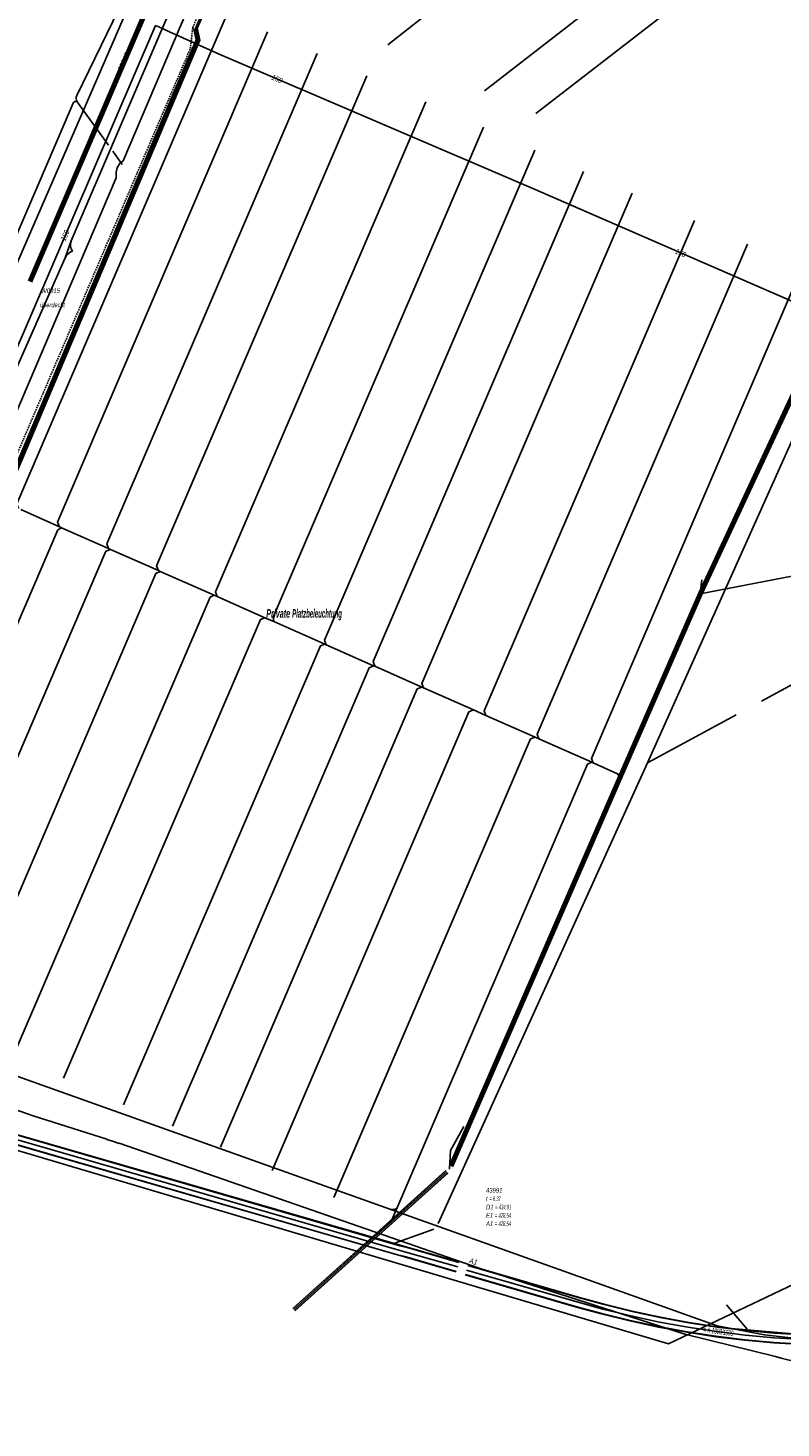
# Model space of a CAD drawing. Header units: metres. Extents: x 2695563 to 2696938, y 1260544 to 1262032.
# Tile 180 of 256: x 2696194 to 2696272, y 1261793 to 1261937. Entities that reach past the tile are written whole.
import ezdxf

# ---------------------------------------------------------------- set-up
doc = ezdxf.new("R2010")
doc.units = ezdxf.units.M
doc.linetypes.add('AUSGEZOGEN', pattern=[0])
doc.linetypes.add('STRICHLINIE2_S3', pattern=[0.25, 0.15, -0.1])
for name, color, linetype in [('AW_LK_ Haltung Text', 7, 'AUSGEZOGEN'), ('AW_LK_Ein-Auslauftext', 24, 'AUSGEZOGEN'), ('AW_LK_Haltung', 24, 'AUSGEZOGEN'), ('AW_LK_Normschacht Text', 24, 'AUSGEZOGEN'), ('EW_LK_Freitext_Text', 1, 'AUSGEZOGEN'), ('EW_LK_Trasseabs', 1, 'AUSGEZOGEN'), ('GA_LK_Leitung', 32, 'AUSGEZOGEN'), ('GA_LK_Leitung_Text', 32, 'AUSGEZOGEN'), ('TV_LK_LEITUNG', 92, 'AUSGEZOGEN'), ('WA_LK_Leitung', 171, 'AUSGEZOGEN'), ('WA_LK_Leitung_Text', 171, 'AUSGEZOGEN')]:
    doc.layers.add(name, color=color, linetype=linetype)
doc.styles.add('ARIAL', font='arial.ttf')
doc.styles.add('ARIALNARROW', font='ARIALN.TTF')

# ---------------------------------------------------------------- blocks, each defined once
blk = doc.blocks.new('COMPLEXOBJECT_1898')
at = {"layer": 'EW_LK_Trasseabs', "color": 1, "linetype": 'AUSGEZOGEN', "transparency": 33554687}
for points in [[(6133.51, 11863.35), (6120.8, 11891.21), (6118.46, 11896.19), (6113.04, 11908.89), (6110.86, 11914.14), (6104.8, 11926.81), (6098.44, 11940.41), (6090.26, 11958.89), (6087.21, 11965.15)], [(6201.24, 11822.74), (6193.63, 11825.16), (6184.42, 11828.37), (6166.76, 11833.25)]]:
    blk.add_lwpolyline(points, dxfattribs=at)
for centre, radius, start, end in [((6170.19, 11877.92), 39.48, 201.666, 213.9914), ((6187.66, 11885.07), 58.09, 210.2019, 223.9179), ((6174.64, 11869.01), 37.65, 220.0524, 230.3781), ((6167.48, 11860.36), 26.42, 230.3851, 243.129), ((6172.25, 11874.46), 41.21, 246.0662, 253.3423), ((6189.23, 11927.7), 97.09, 252.7489, 256.6166)]:
    blk.add_arc(centre, radius, start, end, dxfattribs=at)
blk = doc.blocks.new('COMPLEXOBJECT_2178')
at = {"layer": 'EW_LK_Trasseabs', "color": 1, "linetype": 'AUSGEZOGEN', "transparency": 33554687}
blk.add_lwpolyline([(6270.44, 11800.26), (6261.07, 11802.59), (6239.76, 11809.41), (6202.51, 11822.32)], dxfattribs=at)
blk.add_arc((6279.95, 11833.96), 35.02, 254.2448, 269.693, dxfattribs=at)
blk = doc.blocks.new('COMPLEXOBJECT_2182')
at = {"layer": 'EW_LK_Trasseabs', "color": 1, "linetype": 'AUSGEZOGEN', "transparency": 33554687}
blk.add_line((6198.19, 11930.05), (6201.43, 11925.54), dxfattribs=at)
blk.add_arc((6198.05, 11929.77), 0.309, 63.4115, 155.4972, dxfattribs=at)

msp = doc.modelspace()

# ---------------------------------------------------------------- linework, layer by layer
at = {"layer": 'AW_LK_Haltung', "linetype": 'AUSGEZOGEN', "transparency": 33554687}
for p, q in [((2696220.93, 1261973.89), (2696194.1, 1261911.35)), ((2696220.95, 1261973.88), (2696194.12, 1261911.34)), ((2696220.97, 1261973.87), (2696194.14, 1261911.33)), ((2696221.21, 1261973.77), (2696194.38, 1261911.23)), ((2696221.23, 1261973.76), (2696194.39, 1261911.22)), ((2696221.25, 1261973.76), (2696194.41, 1261911.21)), ((2696278.82, 1261912), (2696263.46, 1261879.02)), ((2696278.84, 1261911.99), (2696263.48, 1261879.01)), ((2696278.86, 1261911.98), (2696263.5, 1261879)), ((2696279.1, 1261911.87), (2696263.74, 1261878.9)), ((2696279.11, 1261911.86), (2696263.75, 1261878.89)), ((2696279.13, 1261911.85), (2696263.77, 1261878.88)), ((2696263.46, 1261879.02), (2696255.17, 1261860.02)), ((2696263.48, 1261879.01), (2696255.19, 1261860.01)), ((2696263.5, 1261879), (2696255.2, 1261860.01)), ((2696263.74, 1261878.9), (2696255.44, 1261859.9)), ((2696263.76, 1261878.89), (2696255.46, 1261859.89)), ((2696263.77, 1261878.88), (2696255.48, 1261859.89)), ((2696255.17, 1261860.02), (2696237.68, 1261819.84)), ((2696255.19, 1261860.01), (2696237.7, 1261819.83)), ((2696255.2, 1261860), (2696237.71, 1261819.82)), ((2696255.44, 1261859.9), (2696237.95, 1261819.72)), ((2696255.46, 1261859.89), (2696237.97, 1261819.71)), ((2696255.48, 1261859.89), (2696237.99, 1261819.7)), ((2696232.55, 1261811.56), (2696172.82, 1261828.82)), ((2696232.55, 1261811.54), (2696172.82, 1261828.8)), ((2696232.56, 1261811.58), (2696172.83, 1261828.84)), ((2696232.28, 1261810.6), (2696172.55, 1261827.86)), ((2696232.28, 1261810.58), (2696172.55, 1261827.84)), ((2696232.29, 1261810.61), (2696172.56, 1261827.88)), ((2696237.29, 1261819.31), (2696231.5, 1261814.09)), ((2696237.3, 1261819.29), (2696231.51, 1261814.08)), ((2696237.31, 1261819.28), (2696231.52, 1261814.06)), ((2696237.49, 1261819.08), (2696231.7, 1261813.87)), ((2696237.5, 1261819.07), (2696231.71, 1261813.86)), ((2696237.51, 1261819.05), (2696231.72, 1261813.84)), ((2696231.5, 1261814.09), (2696221.46, 1261805.06)), ((2696231.51, 1261814.08), (2696221.47, 1261805.04)), ((2696231.52, 1261814.06), (2696221.48, 1261805.03)), ((2696231.7, 1261813.87), (2696221.66, 1261804.83)), ((2696231.71, 1261813.86), (2696221.67, 1261804.82)), ((2696231.72, 1261813.84), (2696221.68, 1261804.8)), ((2696233.3, 1261811.36), (2696232.55, 1261811.56)), ((2696233.29, 1261811.34), (2696232.55, 1261811.54)), ((2696233.3, 1261811.38), (2696232.56, 1261811.58)), ((2696238.65, 1261809.81), (2696233.29, 1261811.34)), ((2696238.66, 1261809.84), (2696233.3, 1261811.38)), ((2696238.65, 1261809.82), (2696233.3, 1261811.36)), ((2696233.03, 1261810.4), (2696232.28, 1261810.6)), ((2696233.03, 1261810.38), (2696232.28, 1261810.58)), ((2696233.04, 1261810.42), (2696232.29, 1261810.61)), ((2696238.38, 1261808.86), (2696233.03, 1261810.4)), ((2696238.37, 1261808.84), (2696233.03, 1261810.38)), ((2696238.38, 1261808.88), (2696233.04, 1261810.42)), ((2696250.84, 1261805.21), (2696239.31, 1261808.54)), ((2696250.83, 1261805.19), (2696239.31, 1261808.52)), ((2696250.85, 1261805.23), (2696239.32, 1261808.55)), ((2696251.11, 1261806.15), (2696239.58, 1261809.48)), ((2696251.12, 1261806.19), (2696239.59, 1261809.52)), ((2696251.11, 1261806.17), (2696239.59, 1261809.5)), ((2696253.66, 1261805.46), (2696251.11, 1261806.17)), ((2696253.66, 1261805.45), (2696251.11, 1261806.15)), ((2696253.67, 1261805.48), (2696251.12, 1261806.19)), ((2696256.56, 1261804.75), (2696253.66, 1261805.46)), ((2696256.56, 1261804.73), (2696253.66, 1261805.45)), ((2696256.57, 1261804.77), (2696253.67, 1261805.48)), ((2696253.41, 1261804.48), (2696250.83, 1261805.19)), ((2696253.41, 1261804.5), (2696250.84, 1261805.21)), ((2696253.42, 1261804.52), (2696250.85, 1261805.23)), ((2696256.34, 1261803.78), (2696253.41, 1261804.5)), ((2696256.34, 1261803.76), (2696253.41, 1261804.48)), ((2696256.35, 1261803.8), (2696253.42, 1261804.52)), ((2696259.48, 1261804.13), (2696256.56, 1261804.75)), ((2696259.48, 1261804.11), (2696256.56, 1261804.73)), ((2696259.49, 1261804.15), (2696256.57, 1261804.77)), ((2696262.42, 1261803.59), (2696259.48, 1261804.13)), ((2696262.42, 1261803.57), (2696259.48, 1261804.11)), ((2696262.42, 1261803.61), (2696259.49, 1261804.15)), ((2696259.29, 1261803.15), (2696256.34, 1261803.78)), ((2696259.29, 1261803.13), (2696256.34, 1261803.76)), ((2696259.29, 1261803.17), (2696256.35, 1261803.8)), ((2696262.26, 1261802.63), (2696259.29, 1261803.17)), ((2696262.25, 1261802.61), (2696259.29, 1261803.15)), ((2696262.25, 1261802.59), (2696259.29, 1261803.13)), ((2696265.24, 1261802.15), (2696262.25, 1261802.61)), ((2696265.23, 1261802.13), (2696262.25, 1261802.59)), ((2696265.24, 1261802.17), (2696262.26, 1261802.63)), ((2696265.37, 1261803.16), (2696262.42, 1261803.61)), ((2696265.37, 1261803.14), (2696262.42, 1261803.59)), ((2696265.37, 1261803.12), (2696262.42, 1261803.57)), ((2696268.34, 1261802.81), (2696265.37, 1261803.16)), ((2696268.33, 1261802.79), (2696265.37, 1261803.14)), ((2696268.33, 1261802.77), (2696265.37, 1261803.12)), ((2696271.31, 1261802.51), (2696268.33, 1261802.79)), ((2696271.31, 1261802.49), (2696268.33, 1261802.77)), ((2696271.31, 1261802.53), (2696268.34, 1261802.81)), ((2696274.29, 1261802.35), (2696271.31, 1261802.53)), ((2696274.29, 1261802.33), (2696271.31, 1261802.51)), ((2696274.28, 1261802.31), (2696271.31, 1261802.49)), ((2696268.23, 1261801.77), (2696265.23, 1261802.13)), ((2696268.23, 1261801.81), (2696265.24, 1261802.17)), ((2696268.23, 1261801.79), (2696265.24, 1261802.15)), ((2696271.23, 1261801.54), (2696268.23, 1261801.81)), ((2696271.23, 1261801.52), (2696268.23, 1261801.79)), ((2696271.23, 1261801.5), (2696268.23, 1261801.77)), ((2696274.24, 1261801.36), (2696271.23, 1261801.54)), ((2696274.24, 1261801.34), (2696271.23, 1261801.52)), ((2696274.24, 1261801.32), (2696271.23, 1261801.5))]:
    msp.add_line(p, q, dxfattribs=at)
at = {"layer": 'AW_LK_Haltung', "color": 255, "transparency": 33554687}
for p, q in [((2696221.09, 1261973.82), (2696194.26, 1261911.28)), ((2696278.98, 1261911.93), (2696263.62, 1261878.95)), ((2696263.62, 1261878.95), (2696255.32, 1261859.95)), ((2696255.32, 1261859.95), (2696237.83, 1261819.77)), ((2696232.42, 1261811.08), (2696172.69, 1261828.34)), ((2696237.4, 1261819.18), (2696231.61, 1261813.97)), ((2696231.61, 1261813.97), (2696221.57, 1261804.93)), ((2696233.17, 1261810.88), (2696232.42, 1261811.08)), ((2696238.52, 1261809.34), (2696233.17, 1261810.88)), ((2696250.98, 1261805.69), (2696239.45, 1261809.02)), ((2696253.54, 1261804.98), (2696250.98, 1261805.69)), ((2696256.45, 1261804.27), (2696253.54, 1261804.98)), ((2696259.39, 1261803.64), (2696256.45, 1261804.27)), ((2696262.34, 1261803.1), (2696259.39, 1261803.64)), ((2696265.3, 1261802.65), (2696262.34, 1261803.1)), ((2696268.28, 1261802.29), (2696265.3, 1261802.65)), ((2696271.27, 1261802.02), (2696268.28, 1261802.29)), ((2696274.26, 1261801.83), (2696271.27, 1261802.02))]:
    msp.add_line(p, q, dxfattribs=at)
at = {"layer": 'AW_LK_Haltung', "color": 24, "linetype": 'AUSGEZOGEN', "transparency": 33554687}
for p, q in [((2696231.29, 1261935.73), (2696267.73, 1261964.54)), ((2696241.28, 1261930.98), (2696270.12, 1261953.34)), ((2696246.59, 1261928.64), (2696271.32, 1261947.75)), ((2696278.44, 1261906.72), (2696258.15, 1261861.47)), ((2696307.77, 1261888.34), (2696269.95, 1261867.86)), ((2696263.78, 1261880.4), (2696263.62, 1261878.95)), ((2696267.32, 1261866.44), (2696258.15, 1261861.47)), ((2696258.15, 1261861.47), (2696236.51, 1261813.83)), ((2696236.05, 1261813.25), (2696231.91, 1261811.76)), ((2696266.34, 1261805.42), (2696268.46, 1261802.89)), ((2696265.66, 1261803.07), (2696275.75, 1261802.22))]:
    msp.add_line(p, q, dxfattribs=at)
for points in [[(2696211.2, 1261940.87), (2696203.92, 1261923.76), (2696203.52, 1261923.44), (2696203.29, 1261923.01), (2696203.18, 1261922.56), (2696203.17, 1261922), (2696191.09, 1261893.64), (2696190.99, 1261892.88), (2696190.92, 1261892.48)], [(2696214.66, 1261938.96), (2696192.9, 1261888.26), (2696193.07, 1261887.78)], [(2696218.86, 1261937.09), (2696197.12, 1261886.39), (2696197.31, 1261885.9)], [(2696223.97, 1261934.83), (2696202.21, 1261884.14), (2696202.4, 1261883.65)], [(2696229.12, 1261932.55), (2696207.37, 1261881.85), (2696207.55, 1261881.36)], [(2696235.22, 1261929.86), (2696213.46, 1261879.16), (2696213.64, 1261878.67)], [(2696241.18, 1261927.23), (2696219.42, 1261876.54), (2696219.5, 1261876.09)], [(2696246.51, 1261924.86), (2696224.75, 1261874.17), (2696224.93, 1261873.69)], [(2696251.53, 1261922.64), (2696229.76, 1261871.95), (2696229.94, 1261871.47)], [(2696256.58, 1261920.4), (2696234.81, 1261869.7), (2696234.99, 1261869.23)], [(2696263.03, 1261917.57), (2696241.27, 1261866.87), (2696241.44, 1261866.39)], [(2696268.52, 1261915.14), (2696246.75, 1261864.44), (2696246.93, 1261863.96)], [(2696274.12, 1261912.66), (2696273.55, 1261911.29), (2696252.36, 1261861.94), (2696252.54, 1261861.48)], [(2696193.31, 1261887.68), (2696197.31, 1261885.9), (2696197.52, 1261885.79), (2696202.4, 1261883.65), (2696202.6, 1261883.56), (2696207.55, 1261881.36), (2696207.75, 1261881.27), (2696213.31, 1261878.82), (2696213.64, 1261878.67), (2696218.57, 1261876.49), (2696219.5, 1261876.09), (2696224.77, 1261873.75), (2696224.93, 1261873.69), (2696229.82, 1261871.52), (2696229.94, 1261871.47), (2696234.8, 1261869.31), (2696234.99, 1261869.23), (2696240.15, 1261866.95), (2696241.44, 1261866.39), (2696246.53, 1261864.13), (2696246.93, 1261863.96), (2696252.41, 1261861.54), (2696252.54, 1261861.48), (2696255.06, 1261860.36), (2696255.32, 1261859.95)], [(2696303.81, 1261886.75), (2696295.12, 1261885.06), (2696285.43, 1261883.18), (2696263.62, 1261878.95)], [(2696176.75, 1261838.06), (2696197.15, 1261885.58), (2696197.52, 1261885.79)], [(2696181.74, 1261835.9), (2696202.13, 1261883.37), (2696202.6, 1261883.56)], [(2696186.89, 1261833.59), (2696207.28, 1261881.08), (2696207.75, 1261881.28)], [(2696192.54, 1261831.13), (2696212.92, 1261878.6), (2696213.31, 1261878.82)], [(2696197.74, 1261828.87), (2696218.11, 1261876.3), (2696218.57, 1261876.49)], [(2696203.96, 1261826.11), (2696224.32, 1261873.57), (2696224.77, 1261873.75)], [(2696209, 1261823.91), (2696229.35, 1261871.32), (2696229.82, 1261871.52)], [(2696213.99, 1261821.72), (2696234.34, 1261869.12), (2696234.8, 1261869.31)], [(2696219.31, 1261819.33), (2696239.67, 1261866.76), (2696240.15, 1261866.95)], [(2696225.72, 1261816.54), (2696246.06, 1261863.95), (2696246.53, 1261864.13)], [(2696231.61, 1261813.97), (2696232.22, 1261815.39), (2696251.96, 1261861.35), (2696252.41, 1261861.54)], [(2696239.17, 1261823.88), (2696237.79, 1261821.39), (2696237.69, 1261819.44)], [(2696231.65, 1261815.3), (2696231.94, 1261815.3), (2696232.23, 1261815.39)]]:
    msp.add_lwpolyline(points, dxfattribs=at)
at = {"layer": 'EW_LK_Trasseabs', "color": 1, "linetype": 'AUSGEZOGEN', "transparency": 33554687}
for p, q in [((2696199.1, 1261930.49), (2696213.1, 1261959.23)), ((2696198.53, 1261915.46), (2696208.52, 1261938.78)), ((2696182.36, 1261891.6), (2696198.74, 1261929.71)), ((2696203.81, 1261923.38), (2696202.84, 1261924.74)), ((2696197.91, 1261913.71), (2696198.53, 1261915.46)), ((2696187.64, 1261890.47), (2696197.91, 1261913.71)), ((2696202.81, 1261822.36), (2696202.21, 1261822.54)), ((2696203.48, 1261822.12), (2696202.81, 1261822.36))]:
    msp.add_line(p, q, dxfattribs=at)
at = {"layer": 'EW_LK_Trasseabs', "color": 1, "linetype": 'STRICHLINIE2_S3', "transparency": 33554687}
msp.add_lwpolyline([(2696170.36, 1261840.52), (2696188.67, 1261883.44), (2696210.86, 1261935.35), (2696211.11, 1261937.52), (2696240.38, 1262005.94)], dxfattribs=at)
at = {"layer": 'EW_LK_Trasseabs', "color": 1, "linetype": 'AUSGEZOGEN', "transparency": 33554687}
msp.add_lwpolyline([(2696409.55, 1261724.57), (2696412.26, 1261729.3), (2696411.36, 1261729.88), (2696414.39, 1261735.02), (2696415.85, 1261741.17), (2696418.82, 1261749.82), (2696371.78, 1261798.73), (2696370.84, 1261799.71), (2696342.04, 1261806.75), (2696331.96, 1261809.1), (2696283.38, 1261810.88), (2696277.71, 1261809.67), (2696260.33, 1261801.38), (2696173.47, 1261827.19), (2696167.24, 1261832.79)], dxfattribs=at)
for centre, radius, start, end in [((2696199.67, 1261930.22), 0.631, 154.5422, 215.0301), ((2696199.51, 1261915.04), 1.06, 157.0482, 217.1083), ((2696199.08, 1261913.19), 1.28, 108.9934, 155.9311)]:
    msp.add_arc(centre, radius, start, end, dxfattribs=at)
at = {"layer": 'GA_LK_Leitung', "color": 255, "linetype": 'AUSGEZOGEN', "transparency": 33554687}
for p, q in [((2696211.39, 1261937.44), (2696240.88, 1262005.69)), ((2696211.39, 1261937.44), (2696211.66, 1261936.23)), ((2696211.66, 1261936.23), (2696168.95, 1261835.61))]:
    msp.add_line(p, q, dxfattribs=at)
at = {"layer": 'GA_LK_Leitung', "linetype": 'AUSGEZOGEN', "transparency": 33554687}
for p, q in [((2696211.51, 1261937.39), (2696241, 1262005.64)), ((2696211.53, 1261937.38), (2696241.01, 1262005.63)), ((2696211.54, 1261937.37), (2696241.03, 1262005.62)), ((2696211.23, 1261937.4), (2696211.48, 1261936.25)), ((2696211.24, 1261937.41), (2696211.5, 1261936.24)), ((2696211.26, 1261937.41), (2696211.52, 1261936.24)), ((2696211.52, 1261937.47), (2696211.8, 1261936.22)), ((2696211.54, 1261937.47), (2696211.82, 1261936.22)), ((2696211.55, 1261937.48), (2696211.84, 1261936.21)), ((2696211.48, 1261936.25), (2696168.81, 1261835.71)), ((2696211.5, 1261936.24), (2696168.83, 1261835.7)), ((2696211.52, 1261936.24), (2696168.84, 1261835.69)), ((2696211.8, 1261936.22), (2696169.06, 1261835.53)), ((2696211.82, 1261936.22), (2696169.07, 1261835.52)), ((2696211.84, 1261936.21), (2696169.09, 1261835.51))]:
    msp.add_line(p, q, dxfattribs=at)
at = {"layer": 'TV_LK_LEITUNG', "color": 92, "linetype": 'AUSGEZOGEN', "transparency": 33554687}
for points in [[(2696181.15, 1261886.1), (2696210.49, 1261953.62), (2696214.8, 1261963.41), (2696212.36, 1261969.67), (2696217.85, 1261981.17), (2696222.73, 1261991.24), (2696231.65, 1262010.3)], [(2696159.52, 1261833.63), (2696168.58, 1261836.46), (2696184.57, 1261832.04), (2696265.38, 1261803.26), (2696270.25, 1261802.32), (2696275.39, 1261801.75), (2696280.82, 1261801.82), (2696285.61, 1261802.32), (2696292.17, 1261803.82), (2696316.56, 1261807.96), (2696318.34, 1261810.43), (2696351.62, 1261806.68), (2696356.57, 1261806.25), (2696357.65, 1261806.04), (2696358.22, 1261805.47), (2696360.49, 1261802.81), (2696365.42, 1261797.75)]]:
    msp.add_lwpolyline(points, dxfattribs=at)
at = {"layer": 'WA_LK_Leitung', "color": 7, "linetype": 'AUSGEZOGEN', "transparency": 33554687}
msp.add_line((2696208.7, 1261937.1), (2696213.84, 1261934.78), dxfattribs=at)
for points in [[(2696207.24, 1261937.76), (2696185.97, 1261888.32), (2696165.02, 1261839.21), (2696164.94, 1261839.02), (2696164.47, 1261838.04), (2696163.54, 1261836.42), (2696162.94, 1261835.46), (2696162.42, 1261835.08)], [(2696207.24, 1261937.76), (2696207.61, 1261937.59), (2696208.7, 1261937.1)], [(2696213.84, 1261934.78), (2696246.53, 1261920.78), (2696273.87, 1261908.87), (2696274.53, 1261908.59)]]:
    msp.add_lwpolyline(points, dxfattribs=at)

# ---------------------------------------------------------------- block references
at = {"layer": 'EW_LK_Trasseabs', "color": 1, "linetype": 'AUSGEZOGEN', "lineweight": -3, "transparency": 33554687}
for name in ['COMPLEXOBJECT_1898', 'COMPLEXOBJECT_2182', 'COMPLEXOBJECT_2178']:
    msp.add_blockref(name, (2690000.97, 1249999.81), dxfattribs=at)

# ---------------------------------------------------------------- texts
at = {"layer": 'AW_LK_ Haltung Text', "color": 24, "transparency": 33554687, "char_height": 0.5571, "style": 'ARIAL'}
for s, insert, width, attachment_point, rotation in [('\\A1;{\\fArial|i1|b0;\\H0.557054;\\W0.700000;\\C24;300 \\W0.490000;NB}\\P', (2696203.85, 1261932.98), 2.0217, 7, 66.7647), ('\\A1;{\\fArial|i1|b0;\\H0.557054;\\W0.700000;\\C24;< \\W0.490000;h 1000/1500}\\P', (2696265.43, 1261802.68), 3.7084, 5, 352.0467)]:
    msp.add_mtext(s, dxfattribs=dict(at, insert=insert, width=width, attachment_point=attachment_point, rotation=rotation))
at = {"layer": 'AW_LK_Ein-Auslauftext', "color": 24, "transparency": 33554687, "insert": (2696239.75, 1261810.02), "char_height": 0.5571, "width": 0.8554, "attachment_point": 4, "rotation": 343.8792, "style": 'ARIAL'}
msp.add_mtext('\\A1;{\\fArial|i1|b0;\\H0.557054;\\W0.700000;\\C24;A1}\\P', dxfattribs=at)
at = {"layer": 'AW_LK_Normschacht Text', "color": 24, "transparency": 33554687, "attachment_point": 1, "style": 'ARIAL'}
for s, insert, char_height, width in [('\\A1;{\\fArial|i1|b0;\\H0.506413;\\W0.700000;\\C24;W0915}\\P', (2696195.42, 1261910.57), 0.5064, 1.7522), ('\\A1;{\\fArial|i1|b0;\\H0.481092;\\W0.700000;\\C24;überdeckt}\\P', (2696195.3, 1261909.09), 0.4811, 2.2457)]:
    msp.add_mtext(s, dxfattribs=dict(at, insert=insert, char_height=char_height, width=width))
at = {"layer": 'AW_LK_Normschacht Text', "color": 24, "transparency": 33554687, "insert": (2696241.45, 1261817.52), "char_height": 0.5064, "width": 2.8291, "attachment_point": 1, "line_spacing_factor": 1.024096, "style": 'ARIAL'}
msp.add_mtext('\\A1;{\\fArial|i1|b0;\\H0.506413;\\W0.693136;\\C24;43991}\\P{\\fArial|i1|b0;\\H0.505000;\\W0.693136;\\C24;t \\W0.485195;= 6.37}\\P{\\fArial|i1|b0;\\H0.505000;\\W0.693136;\\C24;D1 \\W0.485195;= 434.91}\\P{\\fArial|i1|b0;\\H0.505000;\\W0.693136;\\C24;E1 \\W0.485195;= 428.54}\\P{\\fArial|i1|b0;\\H0.505000;\\W0.693136;\\C24;A1 \\W0.485195;= 428.54}\\P', dxfattribs=at)
at = {"layer": 'EW_LK_Freitext_Text', "color": 1, "transparency": 33554687, "insert": (2696222.63, 1261876.8), "char_height": 0.8881, "width": 8.788, "attachment_point": 5, "style": 'ARIALNARROW'}
msp.add_mtext('\\A1;{\\fArial Narrow|i1|b1;\\H0.888125;\\W0.700000;\\C1;Private \\W0.490000;Platzbeleuchtung}\\P', dxfattribs=at)
at = {"layer": 'GA_LK_Leitung_Text', "color": 32, "transparency": 33554687, "insert": (2696207.43, 1261926.26), "char_height": 0.5583, "width": 1.9094, "attachment_point": 5, "rotation": 67.0005, "style": 'ARIAL'}
msp.add_mtext('\\A1;{\\fArial|i1|b0;\\H0.558250;\\W0.700000;\\C32;HD300}\\P', dxfattribs=at)
at = {"layer": 'WA_LK_Leitung_Text', "color": 7, "transparency": 33554687, "char_height": 0.5543, "width": 1.1001, "attachment_point": 5, "style": 'ARIAL'}
for insert, rotation in [((2696219.82, 1261932.21), 336.8052), ((2696197.9, 1261916.03), 66.7233), ((2696261.59, 1261914.21), 336.4731)]:
    msp.add_mtext('\\A1;{\\fArial|i1|b0;\\H0.554263;\\W0.700000;\\C7;150}\\P', dxfattribs=dict(at, insert=insert, rotation=rotation))

doc.saveas('drawing.dxf')
